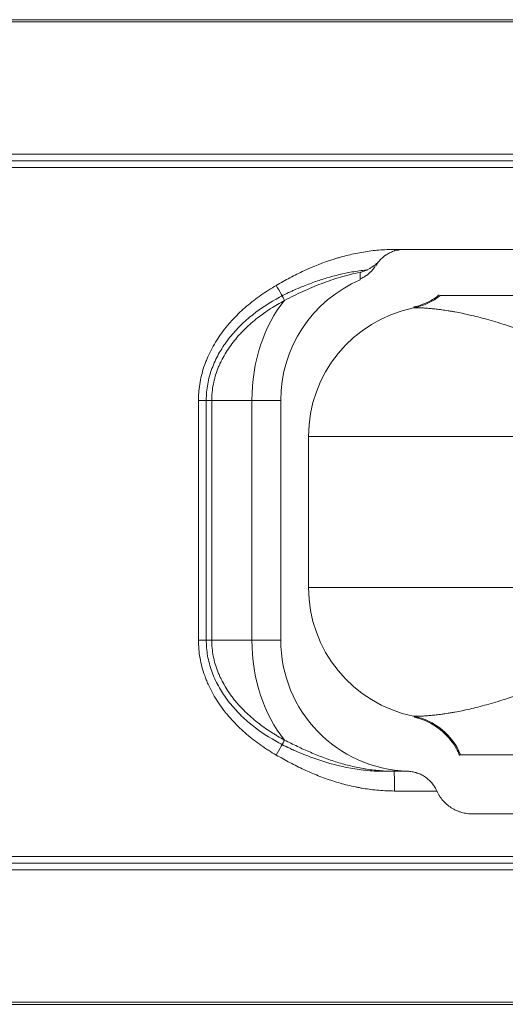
# Model space of a CAD drawing. Header units: millimetres. Extents: x 809 to 6054, y -5716 to -1261.
# Tile 72 of 94: x 5601 to 5613, y -5597 to -5573. Entities that reach past the tile are written whole.
import ezdxf

# ---------------------------------------------------------------- set-up
doc = ezdxf.new("R2010")
doc.units = ezdxf.units.MM
doc.header["$LTSCALE"] = 0.3175
doc.layers.add('1轮廓实线层', color=7, linetype='Continuous', lineweight=18)

# ---------------------------------------------------------------- blocks, each defined once
blk = doc.blocks.new('MR07S-930')
at = {"layer": '1轮廓实线层'}
for p, q in [((6890.3, -5665.55), (7091.98, -5665.55)), ((6890.26, -5686.74), (7093.15, -5686.74)), ((7093.14, -5686.74), (6890.26, -5686.74)), ((7034.38, -5700.24), (7035.84, -5700.24)), ((7080.22, -5700.24), (7035.84, -5700.24)), ((7006.5, -5723.24), (7004.48, -5723.24)), ((7004.48, -5759.74), (7004.48, -5723.24)), ((7005.67, -5759.74), (7005.67, -5723.24)), ((7006.5, -5723.24), (7006.5, -5759.74)), ((7012.63, -5723.24), (7006.5, -5723.24)), ((7017.02, -5723.24), (7012.63, -5723.24)), ((7012.63, -5723.24), (7012.63, -5759.74)), ((7017.02, -5759.74), (7017.02, -5723.24)), ((7021.26, -5728.74), (7021.26, -5751.74)), ((7021.26, -5751.74), (7021.26, -5728.74)), ((7061.26, -5728.74), (7021.26, -5728.74)), ((7021.26, -5751.74), (7061.26, -5751.74)), ((7006.5, -5759.74), (7004.48, -5759.74)), ((7006.5, -5759.74), (7012.63, -5759.74)), ((7017.02, -5759.74), (7012.63, -5759.74)), ((7044.45, -5777.24), (7044.26, -5777.24)), ((7056.85, -5777.24), (7044.45, -5777.24)), ((7032.83, -5779.74), (7036.23, -5779.74)), ((7034.27, -5779.74), (7036.22, -5779.74)), ((7040.81, -5782.74), (7034.38, -5782.74)), ((7046.26, -5786.24), (7093.15, -5786.24)), ((6890.26, -5793.74), (7093.15, -5793.74)), ((6890.26, -5793.74), (7093.14, -5793.74)), ((7093.14, -5794.74), (6890.26, -5794.74)), ((7091.98, -5814.92), (6890.3, -5814.92))]:
    blk.add_line(p, q, dxfattribs=at)
for centre, start, end in [((7037.02, -5723.24), 113.1558, 180), ((7041.26, -5728.74), 101.5112, 180), ((7041.26, -5751.74), 180, 258.4888), ((7037.02, -5759.74), 180, 268.1587)]:
    blk.add_arc(centre, 20, start, end, dxfattribs=at)
for centre, major_axis, ratio, start_param, end_param in [((7034.27, -5700.24), (0, -3), 0.035154, 1.49767, 1.570796), ((7016.24, -5705.71), (1.51, -2.59), 0.029071, 0.475847, 1.553917), ((7035.27, -5699.34), (-2, 9.8), 0.99506, 3.141593, 3.601944), ((7026.77, -5723.24), (0, -20), 0.707107, 3.845978, 4.712389), ((7026.77, -5759.74), (0, 20), 0.707107, 1.570796, 2.437208), ((7035.27, -5781.13), (2, 9.8), 0.99506, 5.312673, 6.283185), ((7016.24, -5777.26), (1.51, 2.59), 0.029071, 4.729269, 5.807338), ((7034.27, -5782.74), (0, 3), 0.035154, 4.712389, 6.283185)]:
    blk.add_ellipse(centre, major_axis=major_axis, ratio=ratio, start_param=start_param, end_param=end_param, dxfattribs=at)
for points in [[(7091.9, -5665.24), (7082.3, -5665.24), (7063.11, -5665.24), (7034.3, -5665.24), (7005.5, -5665.24), (6976.69, -5665.24), (6947.88, -5665.24), (6919.07, -5665.24), (6899.86, -5665.24), (6890.26, -5665.24)], [(6890.26, -5687.74), (6957.91, -5687.74), (7025.54, -5687.74), (7093.15, -5687.74)], [(7040.81, -5782.74), (7040.8, -5782.72), (7040.79, -5782.71), (7040.78, -5782.69)], [(6890.26, -5792.74), (6957.91, -5792.74), (7025.54, -5792.74), (7093.15, -5792.74)], [(6890.26, -5815.24), (6899.86, -5815.24), (6919.07, -5815.24), (6947.88, -5815.24), (6976.69, -5815.24), (7005.5, -5815.24), (7034.3, -5815.24), (7063.11, -5815.24), (7082.3, -5815.24), (7091.9, -5815.24)]]:
    blk.add_open_spline(points, degree=3, dxfattribs=at)
blk.add_rational_spline([(6890.26, -5685.74), (6957.9, -5685.74), (7025.53, -5685.74), (7093.14, -5685.74)], [1, 0.999974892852, 0.999974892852, 1], degree=3, dxfattribs=at)
for points, knots in [([(7016.34, -5705.71), (7017.03, -5705.31), (7017.73, -5704.92), (7019.13, -5704.18), (7019.84, -5703.83), (7022, -5702.83), (7023.48, -5702.24), (7025.19, -5701.69), (7025.38, -5701.64), (7025.67, -5701.55), (7025.76, -5701.52), (7025.95, -5701.46), (7026.43, -5701.33), (7026.92, -5701.2), (7028.07, -5700.92), (7028.85, -5700.76), (7030.41, -5700.5), (7031.2, -5700.4), (7032.78, -5700.27), (7033.58, -5700.24), (7034.38, -5700.24)], [0, 0, 0, 0, 0.125, 0.125, 0.25, 0.25, 0.5, 0.5, 0.53125, 0.53125, 0.546875, 0.546875, 0.5625, 0.625, 0.625, 0.75, 0.75, 0.875, 0.875, 1, 1, 1, 1]), ([(7034.38, -5700.46), (7034.16, -5700.52), (7033.94, -5700.61), (7033.63, -5700.75), (7033.53, -5700.8), (7033.33, -5700.91), (7033.23, -5700.97), (7033.11, -5701.05), (7033.09, -5701.06), (7033.04, -5701.09), (7033.02, -5701.11), (7032.95, -5701.16), (7032.9, -5701.19), (7032.76, -5701.3), (7032.67, -5701.37), (7032.5, -5701.51), (7032.42, -5701.59), (7032.31, -5701.7), (7032.27, -5701.74), (7032.21, -5701.8), (7032.19, -5701.82), (7032.15, -5701.86), (7032.14, -5701.88), (7032.12, -5701.9)], [0, 0, 0, 0, 0.25, 0.25, 0.375, 0.375, 0.5, 0.5, 0.53125, 0.53125, 0.5625, 0.5625, 0.625, 0.625, 0.75, 0.75, 0.875, 0.875, 0.9375, 0.9375, 0.96875, 0.96875, 1, 1, 1, 1]), ([(7035.84, -5700.24), (7035.72, -5700.24), (7035.47, -5700.24), (7035.23, -5700.27), (7035.07, -5700.3), (7035.04, -5700.3), (7034.98, -5700.31), (7034.89, -5700.33), (7034.8, -5700.35), (7034.62, -5700.39), (7034.5, -5700.42), (7034.38, -5700.46)], [0, 0, 0, 0, 0.25, 0.5, 0.5, 0.5625, 0.5625, 0.625, 0.75, 0.75, 1, 1, 1, 1]), ([(7029.11, -5704.72), (7029.31, -5704.64), (7029.7, -5704.46), (7030.22, -5704.12), (7030.64, -5703.76), (7030.92, -5703.47), (7031.07, -5703.29), (7031.15, -5703.2), (7031.2, -5703.14), (7031.25, -5703.07), (7031.29, -5703.01), (7031.33, -5702.96), (7031.39, -5702.87), (7031.42, -5702.83)], [0, 0, 0, 0, 0.093479, 0.194569, 0.278532, 0.340578, 0.374098, 0.397853, 0.425323, 0.472081, 0.582953, 0.803701, 1, 1, 1, 1]), ([(7029.12, -5703.74), (7029.14, -5703.73), (7029.16, -5703.73), (7029.19, -5703.72), (7029.24, -5703.7), (7029.36, -5703.67), (7029.46, -5703.63), (7029.66, -5703.56), (7029.79, -5703.51), (7030.06, -5703.4), (7030.19, -5703.34), (7030.45, -5703.21), (7030.57, -5703.14), (7030.76, -5703.02), (7030.83, -5702.98), (7030.95, -5702.9), (7031.01, -5702.86), (7031.2, -5702.73), (7031.32, -5702.64), (7031.56, -5702.45), (7031.67, -5702.35), (7031.9, -5702.13), (7032.01, -5702.02), (7032.12, -5701.9)], [0, 0, 0, 0, 0.015625, 0.015625, 0.03125, 0.0625, 0.125, 0.125, 0.25, 0.25, 0.375, 0.375, 0.5, 0.5, 0.5625, 0.5625, 0.625, 0.625, 0.75, 0.75, 0.875, 0.875, 1, 1, 1, 1]), ([(7032.12, -5701.9), (7032.08, -5701.94), (7032.03, -5702), (7031.94, -5702.11), (7031.89, -5702.17), (7031.82, -5702.27), (7031.8, -5702.3), (7031.75, -5702.36), (7031.73, -5702.39), (7031.67, -5702.49), (7031.63, -5702.54), (7031.58, -5702.62), (7031.57, -5702.64), (7031.55, -5702.68), (7031.54, -5702.69), (7031.52, -5702.72), (7031.52, -5702.73), (7031.51, -5702.74), (7031.51, -5702.75), (7031.51, -5702.75)], [0, 0, 0, 0, 0.167145, 0.167145, 0.33429, 0.33429, 0.417862, 0.417862, 0.501434, 0.501434, 0.668579, 0.668579, 0.752151, 0.752151, 0.835724, 0.835724, 0.919296, 0.919296, 1, 1, 1, 1]), ([(7029.12, -5703.74), (7028.62, -5703.83), (7028.12, -5703.94), (7027.37, -5704.12), (7027, -5704.22), (7026.62, -5704.32), (7026.37, -5704.39), (7026.25, -5704.43), (7025.14, -5704.75), (7024.17, -5705.09), (7022.25, -5705.82), (7021.31, -5706.22), (7019.91, -5706.86), (7019.45, -5707.08), (7018.53, -5707.53), (7018.07, -5707.76), (7017.61, -5708)], [0, 0, 0, 0, 0.125, 0.125, 0.1875, 0.21875, 0.21875, 0.25, 0.25, 0.5, 0.5, 0.75, 0.75, 0.875, 0.875, 1, 1, 1, 1]), ([(7030.12, -5703.37), (7029.36, -5703.44), (7028.61, -5703.54), (7026.58, -5703.9), (7025.3, -5704.21), (7023.41, -5704.77), (7022.78, -5704.97), (7021.54, -5705.42), (7020.92, -5705.65), (7019.87, -5706.08), (7019.45, -5706.26), (7019.02, -5706.45)], [0, 0, 0, 0, 0.196981, 0.196981, 0.538446, 0.538446, 0.709178, 0.709178, 0.879911, 0.879911, 1, 1, 1, 1]), ([(7029.14, -5704.85), (7029.14, -5704.85), (7029.14, -5704.85), (7029.14, -5704.84), (7029.14, -5704.81), (7029.14, -5704.77), (7029.14, -5704.75), (7029.13, -5704.67), (7029.13, -5704.61), (7029.13, -5704.46), (7029.13, -5704.37), (7029.13, -5704.24), (7029.13, -5704.19), (7029.13, -5704.1), (7029.13, -5704.05), (7029.13, -5703.91), (7029.13, -5703.82), (7029.12, -5703.74)], [0, 0, 0, 0, 0.033111, 0.12101, 0.208909, 0.208909, 0.296808, 0.296808, 0.472606, 0.472606, 0.648404, 0.648404, 0.736303, 0.736303, 0.824202, 0.824202, 1, 1, 1, 1]), ([(7004.48, -5723.24), (7004.48, -5723), (7004.49, -5722.77), (7004.5, -5722.42), (7004.51, -5722.3), (7004.52, -5722.07), (7004.53, -5721.95), (7004.58, -5721.37), (7004.65, -5720.91), (7004.81, -5720.01), (7004.91, -5719.56), (7005.14, -5718.67), (7005.28, -5718.23), (7005.51, -5717.57), (7005.64, -5717.25), (7005.77, -5716.93), (7005.84, -5716.76), (7005.89, -5716.66), (7006.12, -5716.12), (7006.35, -5715.66), (7006.79, -5714.85), (7007.03, -5714.45), (7007.52, -5713.67), (7007.78, -5713.29), (7008.32, -5712.55), (7008.61, -5712.19), (7009.05, -5711.66), (7009.21, -5711.48), (7009.4, -5711.26), (7009.44, -5711.22), (7009.52, -5711.13), (7009.63, -5711), (7009.75, -5710.88), (7010.15, -5710.45), (7010.47, -5710.13), (7011.14, -5709.49), (7011.48, -5709.18), (7012.18, -5708.59), (7012.54, -5708.3), (7013.26, -5707.74), (7013.63, -5707.46), (7014.76, -5706.67), (7015.54, -5706.18), (7016.34, -5705.71)], [0, 0, 0, 0, 0.03125, 0.03125, 0.046875, 0.046875, 0.0625, 0.0625, 0.125, 0.125, 0.1875, 0.1875, 0.25, 0.25, 0.28125, 0.296875, 0.296875, 0.304688, 0.3125, 0.375, 0.375, 0.4375, 0.4375, 0.5, 0.5, 0.5625, 0.5625, 0.59375, 0.59375, 0.601563, 0.601563, 0.609375, 0.625, 0.625, 0.6875, 0.6875, 0.75, 0.75, 0.8125, 0.8125, 0.875, 0.875, 1, 1, 1, 1]), ([(7019.02, -5706.45), (7018.85, -5706.53), (7018.67, -5706.61), (7017.75, -5707.03), (7017.02, -5707.4), (7014.89, -5708.61), (7013.54, -5709.52), (7011.97, -5710.83), (7011.66, -5711.1), (7011.06, -5711.65), (7010.77, -5711.94), (7009.92, -5712.83), (7009.39, -5713.45), (7008.41, -5714.75), (7007.96, -5715.43), (7007.36, -5716.51), (7007.18, -5716.88), (7006.84, -5717.62), (7006.68, -5718), (7006.26, -5719.15), (7006.04, -5719.93), (7005.82, -5721.15), (7005.76, -5721.56), (7005.69, -5722.37), (7005.67, -5722.78), (7005.67, -5723.2), (7005.67, -5723.22), (7005.67, -5723.24)], [0, 0, 0, 0, 0.025629, 0.025629, 0.133658, 0.133658, 0.349716, 0.349716, 0.40373, 0.40373, 0.457745, 0.457745, 0.565774, 0.565774, 0.673803, 0.673803, 0.727817, 0.727817, 0.781832, 0.781832, 0.88986, 0.88986, 0.943875, 0.943875, 0.997889, 0.997889, 1, 1, 1, 1]), ([(7041.19, -5707.17), (7040.93, -5707.38), (7040.39, -5707.77), (7039.57, -5708.22), (7038.85, -5708.54), (7038.28, -5708.75), (7037.85, -5708.88), (7037.54, -5708.95), (7037.38, -5708.99), (7037.33, -5709), (7037.33, -5709)], [0, 0, 0, 0, 0.145057, 0.291862, 0.415295, 0.524338, 0.63621, 0.764498, 0.926906, 1, 1, 1, 1]), ([(7055.39, -5707.24), (7055.14, -5707.24), (7054.76, -5707.24), (7054.39, -5707.24), (7054.15, -5707.24), (7054.03, -5707.24), (7053.42, -5707.24), (7052.95, -5707.24), (7052.02, -5707.24), (7051.58, -5707.24), (7050.7, -5707.24), (7050.28, -5707.24), (7049.05, -5707.24), (7048.28, -5707.24), (7047.21, -5707.24), (7046.69, -5707.24), (7046.2, -5707.24), (7045.97, -5707.24), (7045.89, -5707.24), (7045.73, -5707.24), (7045.66, -5707.24), (7045.28, -5707.24), (7044.85, -5707.24), (7044.39, -5707.24), (7044.2, -5707.24), (7044.08, -5707.24), (7044.02, -5707.24), (7043.72, -5707.24), (7043.5, -5707.24), (7043.09, -5707.24), (7042.9, -5707.24), (7042.55, -5707.24), (7042.39, -5707.24), (7042.11, -5707.24), (7041.85, -5707.24), (7041.57, -5707.24), (7041.44, -5707.24), (7041.39, -5707.24)], [0, 0, 0, 0, 0.03125, 0.046875, 0.046875, 0.0625, 0.0625, 0.125, 0.125, 0.1875, 0.1875, 0.25, 0.25, 0.375, 0.375, 0.4375, 0.46875, 0.46875, 0.484375, 0.484375, 0.5, 0.5, 0.5625, 0.59375, 0.609375, 0.609375, 0.625, 0.625, 0.6875, 0.6875, 0.75, 0.75, 0.8125, 0.8125, 0.875, 0.9375, 1, 1, 1, 1]), ([(7017.61, -5708), (7016.88, -5708.39), (7016.18, -5708.81), (7015.14, -5709.48), (7014.8, -5709.71), (7014.14, -5710.18), (7013.81, -5710.43), (7013.17, -5710.93), (7012.85, -5711.19), (7012.23, -5711.73), (7011.93, -5712.01), (7011.48, -5712.45), (7011.34, -5712.59), (7011.12, -5712.82), (7011.05, -5712.89), (7010.9, -5713.04), (7010.55, -5713.42), (7010.22, -5713.81), (7009.7, -5714.45), (7009.45, -5714.78), (7008.98, -5715.46), (7008.76, -5715.8), (7008.33, -5716.51), (7008.14, -5716.87), (7007.91, -5717.34), (7007.86, -5717.43), (7007.79, -5717.57), (7007.77, -5717.62), (7007.73, -5717.71), (7007.62, -5717.95), (7007.52, -5718.19), (7007.29, -5718.77), (7007.16, -5719.16), (7006.93, -5719.95), (7006.83, -5720.35), (7006.67, -5721.16), (7006.61, -5721.57), (7006.56, -5722.03), (7006.56, -5722.09), (7006.55, -5722.19), (7006.54, -5722.24), (7006.53, -5722.4), (7006.51, -5722.71), (7006.5, -5723.03), (7006.5, -5723.24)], [0, 0, 0, 0, 0.125, 0.125, 0.1875, 0.1875, 0.25, 0.25, 0.3125, 0.3125, 0.375, 0.375, 0.40625, 0.40625, 0.421875, 0.421875, 0.4375, 0.5, 0.5, 0.5625, 0.5625, 0.625, 0.625, 0.6875, 0.6875, 0.703125, 0.703125, 0.710937, 0.710937, 0.71875, 0.75, 0.75, 0.8125, 0.8125, 0.875, 0.875, 0.9375, 0.9375, 0.945312, 0.945312, 0.953125, 0.953125, 0.96875, 1, 1, 1, 1]), ([(7051.26, -5711.74), (7050.75, -5711.58), (7050.26, -5711.42), (7049.31, -5711.14), (7048.85, -5711), (7047.95, -5710.75), (7047.51, -5710.63), (7046.66, -5710.42), (7046.25, -5710.32), (7045.45, -5710.13), (7045.06, -5710.04), (7044.3, -5709.89), (7043.93, -5709.82), (7043.4, -5709.72), (7043.22, -5709.69), (7042.97, -5709.65), (7042.88, -5709.63), (7042.71, -5709.6), (7042.63, -5709.59), (7042.21, -5709.52), (7041.9, -5709.48), (7041.44, -5709.42), (7041.29, -5709.4), (7041, -5709.36), (7040.86, -5709.34), (7040.44, -5709.3), (7040.19, -5709.27), (7039.7, -5709.22), (7039.47, -5709.2), (7039.04, -5709.17), (7038.84, -5709.15), (7038.48, -5709.13), (7038.15, -5709.12), (7037.88, -5709.11), (7037.71, -5709.11), (7037.63, -5709.11), (7037.55, -5709.11), (7037.51, -5709.11), (7037.49, -5709.12), (7037.38, -5709.12), (7037.32, -5709.13), (7037.27, -5709.14)], [0, 0, 0, 0, 0.0625, 0.0625, 0.125, 0.125, 0.1875, 0.1875, 0.25, 0.25, 0.3125, 0.3125, 0.375, 0.375, 0.40625, 0.40625, 0.421875, 0.421875, 0.4375, 0.4375, 0.5, 0.5, 0.53125, 0.53125, 0.5625, 0.5625, 0.625, 0.625, 0.6875, 0.6875, 0.75, 0.75, 0.8125, 0.875, 0.875, 0.90625, 0.921875, 0.921875, 0.9375, 0.9375, 1, 1, 1, 1]), ([(7061.26, -5716.28), (7060.84, -5716.01), (7060.41, -5715.75), (7059.56, -5715.26), (7059.13, -5715.03), (7058.28, -5714.59), (7057.86, -5714.37), (7057.02, -5713.97), (7056.59, -5713.77), (7055.75, -5713.4), (7055.34, -5713.23), (7054.5, -5712.89), (7054.09, -5712.73), (7053.57, -5712.53), (7053.47, -5712.5), (7053.27, -5712.42), (7053.16, -5712.38), (7052.86, -5712.27), (7052.65, -5712.2), (7052.05, -5711.99), (7051.65, -5711.86), (7051.26, -5711.74)], [0, 0, 0, 0, 0.125, 0.125, 0.25, 0.25, 0.375, 0.375, 0.5, 0.5, 0.625, 0.625, 0.75, 0.75, 0.78125, 0.78125, 0.8125, 0.8125, 0.875, 0.875, 1, 1, 1, 1]), ([(7016.34, -5777.26), (7015.94, -5777.03), (7015.54, -5776.79), (7015.05, -5776.48), (7014.96, -5776.41), (7014.76, -5776.29), (7014.47, -5776.09), (7014.19, -5775.9), (7013.62, -5775.5), (7013.25, -5775.23), (7012.52, -5774.66), (7012.17, -5774.37), (7011.47, -5773.78), (7011.13, -5773.47), (7010.46, -5772.83), (7010.14, -5772.51), (7009.51, -5771.84), (7009.2, -5771.49), (7008.83, -5771.05), (7008.75, -5770.96), (7008.64, -5770.82), (7008.61, -5770.78), (7008.54, -5770.68), (7008.36, -5770.46), (7008.18, -5770.22), (7007.77, -5769.66), (7007.51, -5769.28), (7007.01, -5768.5), (7006.78, -5768.11), (7006.34, -5767.3), (7006.14, -5766.88), (7005.85, -5766.25), (7005.76, -5766.03), (7005.63, -5765.71), (7005.59, -5765.6), (7005.51, -5765.38), (7005.47, -5765.27), (7005.27, -5764.73), (7005.14, -5764.28), (7004.9, -5763.39), (7004.8, -5762.95), (7004.64, -5762.04), (7004.58, -5761.59), (7004.5, -5760.67), (7004.48, -5760.2), (7004.48, -5759.74)], [0, 0, 0, 0, 0.0625, 0.0625, 0.078125, 0.078125, 0.09375, 0.125, 0.125, 0.1875, 0.1875, 0.25, 0.25, 0.3125, 0.3125, 0.375, 0.375, 0.4375, 0.4375, 0.453125, 0.453125, 0.460937, 0.460937, 0.46875, 0.5, 0.5, 0.5625, 0.5625, 0.625, 0.625, 0.6875, 0.6875, 0.71875, 0.71875, 0.734375, 0.734375, 0.75, 0.75, 0.8125, 0.8125, 0.875, 0.875, 0.9375, 0.9375, 1, 1, 1, 1]), ([(7005.67, -5759.74), (7005.67, -5760.53), (7005.74, -5761.33), (7005.95, -5762.53), (7006.04, -5762.93), (7006.25, -5763.73), (7006.37, -5764.12), (7006.78, -5765.27), (7007.12, -5766.01), (7007.91, -5767.46), (7008.36, -5768.15), (7009.33, -5769.46), (7009.86, -5770.08), (7010.7, -5770.96), (7010.99, -5771.25), (7011.59, -5771.81), (7011.9, -5772.08), (7013.46, -5773.4), (7014.81, -5774.31), (7016.92, -5775.52), (7017.65, -5775.89), (7018.62, -5776.34), (7018.85, -5776.45), (7019.09, -5776.55)], [0, 0, 0, 0, 0.105501, 0.105501, 0.159302, 0.159302, 0.213103, 0.213103, 0.320706, 0.320706, 0.428309, 0.428309, 0.535912, 0.535912, 0.589713, 0.589713, 0.643514, 0.643514, 0.85872, 0.85872, 0.966323, 0.966323, 1, 1, 1, 1]), ([(7006.5, -5759.74), (7006.5, -5760.15), (7006.52, -5760.57), (7006.61, -5761.39), (7006.67, -5761.8), (7006.82, -5762.6), (7006.92, -5763), (7007.15, -5763.79), (7007.29, -5764.18), (7007.48, -5764.67), (7007.52, -5764.76), (7007.6, -5764.96), (7007.64, -5765.05), (7007.76, -5765.34), (7007.85, -5765.53), (7008.13, -5766.08), (7008.32, -5766.45), (7008.75, -5767.15), (7008.97, -5767.5), (7009.44, -5768.18), (7009.69, -5768.51), (7010.08, -5768.99), (7010.21, -5769.15), (7010.41, -5769.39), (7010.48, -5769.47), (7010.62, -5769.62), (7010.69, -5769.7), (7011.04, -5770.08), (7011.33, -5770.38), (7011.92, -5770.95), (7012.22, -5771.23), (7012.84, -5771.77), (7013.15, -5772.03), (7013.8, -5772.53), (7014.12, -5772.78), (7014.79, -5773.26), (7015.13, -5773.49), (7015.65, -5773.83), (7015.91, -5773.99), (7016.18, -5774.15), (7016.35, -5774.26), (7016.44, -5774.31), (7016.89, -5774.58), (7017.25, -5774.78), (7017.61, -5774.98)], [0, 0, 0, 0, 0.0625, 0.0625, 0.125, 0.125, 0.1875, 0.1875, 0.25, 0.25, 0.265625, 0.265625, 0.28125, 0.28125, 0.3125, 0.3125, 0.375, 0.375, 0.4375, 0.4375, 0.5, 0.5, 0.53125, 0.53125, 0.546875, 0.546875, 0.5625, 0.5625, 0.625, 0.625, 0.6875, 0.6875, 0.75, 0.75, 0.8125, 0.8125, 0.875, 0.875, 0.90625, 0.921875, 0.921875, 0.9375, 0.9375, 1, 1, 1, 1]), ([(7051.26, -5768.74), (7051.65, -5768.61), (7052.05, -5768.48), (7052.65, -5768.27), (7052.86, -5768.2), (7053.16, -5768.09), (7053.27, -5768.05), (7053.47, -5767.98), (7053.98, -5767.79), (7054.5, -5767.58), (7055.34, -5767.25), (7055.75, -5767.07), (7056.59, -5766.7), (7057.02, -5766.5), (7057.86, -5766.1), (7058.28, -5765.89), (7059.13, -5765.44), (7059.56, -5765.21), (7060.41, -5764.72), (7060.84, -5764.46), (7061.26, -5764.2)], [0, 0, 0, 0, 0.125, 0.125, 0.1875, 0.1875, 0.21875, 0.21875, 0.25, 0.375, 0.375, 0.5, 0.5, 0.625, 0.625, 0.75, 0.75, 0.875, 0.875, 1, 1, 1, 1]), ([(7037.27, -5771.33), (7037.32, -5771.34), (7037.38, -5771.35), (7037.49, -5771.36), (7037.51, -5771.36), (7037.56, -5771.36), (7037.63, -5771.36), (7037.71, -5771.36), (7037.88, -5771.36), (7038.15, -5771.35), (7038.48, -5771.34), (7038.84, -5771.32), (7039.04, -5771.3), (7039.47, -5771.27), (7039.7, -5771.25), (7040.18, -5771.2), (7040.44, -5771.18), (7040.99, -5771.11), (7041.28, -5771.08), (7041.66, -5771.03), (7041.74, -5771.01), (7041.89, -5770.99), (7042.13, -5770.96), (7042.37, -5770.92), (7042.62, -5770.88), (7042.71, -5770.87), (7042.87, -5770.84), (7042.96, -5770.83), (7043.22, -5770.78), (7043.39, -5770.75), (7043.93, -5770.66), (7044.3, -5770.59), (7045.05, -5770.43), (7045.44, -5770.34), (7046.25, -5770.16), (7046.66, -5770.06), (7047.51, -5769.84), (7047.95, -5769.72), (7048.84, -5769.47), (7049.31, -5769.33), (7050.26, -5769.05), (7050.75, -5768.9), (7051.26, -5768.74)], [0, 0, 0, 0, 0.0625, 0.0625, 0.078125, 0.078125, 0.09375, 0.125, 0.125, 0.1875, 0.25, 0.25, 0.3125, 0.3125, 0.375, 0.375, 0.4375, 0.4375, 0.5, 0.5, 0.515625, 0.515625, 0.53125, 0.5625, 0.5625, 0.578125, 0.578125, 0.59375, 0.59375, 0.625, 0.625, 0.6875, 0.6875, 0.75, 0.75, 0.8125, 0.8125, 0.875, 0.875, 0.9375, 0.9375, 1, 1, 1, 1]), ([(7037.34, -5771.47), (7037.35, -5771.48), (7037.38, -5771.48), (7037.56, -5771.52), (7037.89, -5771.61), (7038.39, -5771.76), (7039.07, -5772.02), (7039.93, -5772.44), (7040.93, -5773.06), (7041.97, -5773.91), (7042.97, -5774.99), (7043.75, -5776.15), (7044.13, -5776.96), (7044.26, -5777.32)], [0, 0, 0, 0, 0.036292, 0.131585, 0.210549, 0.282572, 0.353465, 0.436501, 0.539171, 0.652978, 0.775564, 0.906316, 1, 1, 1, 1]), ([(7017.61, -5774.98), (7018.26, -5775.31), (7018.91, -5775.63), (7020.22, -5776.26), (7020.89, -5776.56), (7022.22, -5777.13), (7022.89, -5777.4), (7024.24, -5777.91), (7024.93, -5778.14), (7026.31, -5778.57), (7027.01, -5778.76), (7028.43, -5779.1), (7029.15, -5779.25), (7030.24, -5779.43), (7030.6, -5779.48), (7031.33, -5779.57), (7031.7, -5779.61), (7032.8, -5779.7), (7033.53, -5779.74), (7034.27, -5779.74)], [0, 0, 0, 0, 0.125, 0.125, 0.25, 0.25, 0.375, 0.375, 0.5, 0.5, 0.625, 0.625, 0.75, 0.75, 0.8125, 0.8125, 0.875, 0.875, 1, 1, 1, 1]), ([(7034.38, -5782.74), (7033.57, -5782.74), (7032.77, -5782.7), (7031.18, -5782.57), (7030.38, -5782.47), (7029.49, -5782.32), (7029.39, -5782.3), (7029.19, -5782.27), (7028.9, -5782.21), (7028.21, -5782.08), (7027.63, -5781.95), (7026.47, -5781.66), (7025.71, -5781.44), (7024.21, -5780.96), (7023.46, -5780.69), (7022, -5780.12), (7021.27, -5779.81), (7019.84, -5779.14), (7019.13, -5778.79), (7017.73, -5778.05), (7017.03, -5777.66), (7016.34, -5777.26)], [0, 0, 0, 0, 0.125, 0.125, 0.25, 0.25, 0.265625, 0.265625, 0.28125, 0.3125, 0.375, 0.375, 0.5, 0.5, 0.625, 0.625, 0.75, 0.75, 0.875, 0.875, 1, 1, 1, 1]), ([(7019.09, -5776.55), (7019.47, -5776.72), (7019.85, -5776.88), (7021.03, -5777.37), (7021.85, -5777.67), (7024.31, -5778.51), (7025.98, -5778.96), (7028.55, -5779.42), (7029.41, -5779.54), (7031.14, -5779.7), (7031.99, -5779.74), (7032.83, -5779.74)], [0, 0, 0, 0, 0.086787, 0.086787, 0.27038, 0.27038, 0.637566, 0.637566, 0.821159, 0.821159, 1, 1, 1, 1]), ([(7040.78, -5782.69), (7040.73, -5782.56), (7040.67, -5782.44), (7040.54, -5782.21), (7040.47, -5782.09), (7040.36, -5781.93), (7040.32, -5781.87), (7040.26, -5781.79), (7040.24, -5781.76), (7040.2, -5781.71), (7040.18, -5781.68), (7040.08, -5781.55), (7040, -5781.46), (7039.83, -5781.27), (7039.74, -5781.18), (7039.56, -5781.01), (7039.46, -5780.93), (7039.32, -5780.81), (7039.27, -5780.77), (7039.17, -5780.7), (7039.13, -5780.66), (7038.98, -5780.56), (7038.88, -5780.5), (7038.68, -5780.38), (7038.58, -5780.32), (7038.37, -5780.22), (7038.27, -5780.17), (7038.06, -5780.08), (7037.95, -5780.04), (7037.79, -5779.99), (7037.74, -5779.97), (7037.63, -5779.94), (7037.58, -5779.92), (7037.31, -5779.85), (7037.09, -5779.81), (7036.77, -5779.76), (7036.66, -5779.75), (7036.5, -5779.74), (7036.41, -5779.74), (7036.32, -5779.74), (7036.28, -5779.74), (7036.25, -5779.74), (7036.24, -5779.74), (7036.22, -5779.74)], [0, 0, 0, 0, 0.0625, 0.0625, 0.125, 0.125, 0.15625, 0.15625, 0.171875, 0.171875, 0.1875, 0.1875, 0.25, 0.25, 0.3125, 0.3125, 0.375, 0.375, 0.40625, 0.40625, 0.4375, 0.4375, 0.5, 0.5, 0.5625, 0.5625, 0.625, 0.625, 0.6875, 0.6875, 0.71875, 0.71875, 0.75, 0.75, 0.875, 0.875, 0.9375, 0.9375, 0.96875, 0.984375, 0.992187, 0.992187, 1, 1, 1, 1]), ([(7036.26, -5779.74), (7036.27, -5779.73), (7036.28, -5779.73), (7036.31, -5779.73), (7036.34, -5779.73), (7036.37, -5779.73), (7036.38, -5779.73), (7036.38, -5779.73), (7036.38, -5779.73), (7036.38, -5779.73)], [0, 0, 0, 0, 0.124266, 0.124266, 0.409952, 0.695638, 0.981323, 0.981323, 1, 1, 1, 1]), ([(7046.26, -5786.24), (7045.97, -5786.24), (7045.69, -5786.22), (7045.13, -5786.13), (7044.85, -5786.07), (7044.51, -5785.97), (7044.44, -5785.95), (7044.3, -5785.91), (7044.23, -5785.88), (7044.03, -5785.81), (7043.9, -5785.75), (7043.51, -5785.58), (7043.26, -5785.44), (7042.9, -5785.21), (7042.79, -5785.13), (7042.61, -5785), (7042.56, -5784.96), (7042.45, -5784.87), (7042.39, -5784.82), (7042.12, -5784.59), (7041.92, -5784.39), (7041.55, -5783.96), (7041.38, -5783.73), (7041.18, -5783.43), (7041.14, -5783.37), (7041.07, -5783.25), (7041.03, -5783.18), (7040.93, -5783), (7040.87, -5782.87), (7040.81, -5782.74)], [0, 0, 0, 0, 0.125, 0.125, 0.25, 0.25, 0.28125, 0.28125, 0.3125, 0.3125, 0.375, 0.375, 0.5, 0.5, 0.5625, 0.5625, 0.59375, 0.59375, 0.625, 0.625, 0.75, 0.75, 0.875, 0.875, 0.90625, 0.90625, 0.9375, 0.9375, 1, 1, 1, 1])]:
    blk.add_open_spline(points, degree=3, knots=knots, dxfattribs=at)

msp = doc.modelspace()

# ---------------------------------------------------------------- block references
at = {"xscale": 0.16, "yscale": 0.16, "zscale": 0.16}
msp.add_blockref('MR07S-930', (4484.67476, -4666.36698), dxfattribs=at)

doc.saveas('drawing.dxf')
